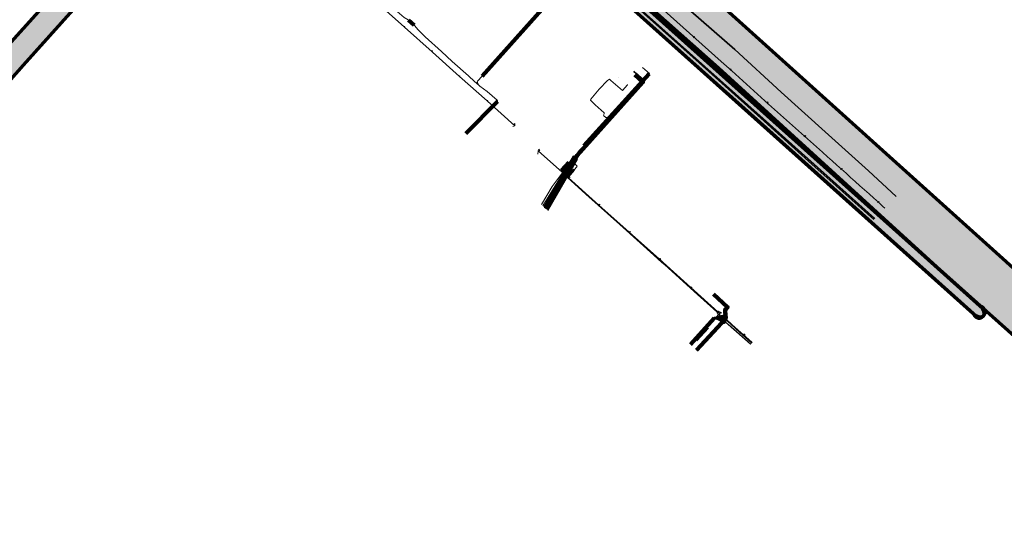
# Model space of a CAD drawing. Extents: x 101660 to 104160, y 476491 to 478824.
# Tile 3 of 15: x 102620 to 103414, y 477045 to 477464. Entities that reach past the tile are written whole.
import ezdxf
from ezdxf.lldxf.tags import DXFTag

# ---------------------------------------------------------------- set-up
doc = ezdxf.new("R2010")
doc.units = 0
doc.header["$LTSCALE"] = 0.5
for name, color, linetype, lineweight in [('B-WE-KL-BUISLEIDING GEVAARLIJKE INHOUD-G', 20, 'Continuous', 35), ('B-WE-KL-DATA-G', 90, 'KL-DATA-N', 18), ('B-WE-KL-DATA_HULPSTUK-S', 90, 'Continuous', 25), ('B-WE-KL-DATA_KABELBED-G', 90, 'Continuous', 100), ('B-WE-KL-DATA_MANTELBUIS-G', 90, 'Continuous', 100), ('B-WE-KL-ET_HS-G', 10, 'KL-HS-N', 18), ('B-WE-KL-ET_LS-G', 190, 'KL-LS-N', 18), ('B-WE-KL-ET_LS_HULPSTUK-S', 190, 'Continuous', 25), ('B-WE-KL-ET_LS_MANTELBUIS-G', 190, 'Continuous', 100), ('B-WE-KL-ET_MS-G', 130, 'KL-MS-N', 18), ('B-WE-KL-ET_MS_HULPSTUK-S', 130, 'Continuous', 25), ('B-WE-KL-ET_MS_MANTELBUIS-G', 130, 'Continuous', 100), ('B-WE-KL-GAS_LD-G', 50, 'KL-GAS-LD-N', 18), ('B-WE-KL-GAS_LD_HULPSTUK-S', 50, 'Continuous', 25), ('B-WE-KL-GAS_LD_MANTELBUIS-G', 50, 'Continuous', 100), ('B-WE-KL-OVERIG-G', 8, 'Continuous', 18), ('B-WE-KL-WATER-G', 170, 'KL-WATER-N', 18), ('B-WE-KL-WATER_HULPSTUK-S', 170, 'Continuous', 25), ('B-WE-OG-INFO-G', 7, 'Continuous', 18)]:
    doc.layers.add(name, color=color, linetype=linetype, lineweight=lineweight)
doc.layers.add('B-WE-OG-INFO_EIS VOORZORGSMAATREGEL-GV', color=7, linetype='Continuous', lineweight=70, true_color=0xfa194b)
doc.layers.add('B-WE-OG-INFO_EIS VOORZORGSMAATREGEL-V', color=7, linetype='Continuous', lineweight=18, true_color=0xfa194b, transparency=0.8)
doc.styles.add('NLCS-ISO', font='NLCS-ISO.ttf')
tags = doc.linetypes.add('KL-DATA-N', pattern='A,4,-1,[101,NLCS.SHX,S=0.5,R=0,X=0,Y=0],-1,4,-1,["D",Standard,S=1,R=0,X=-0.25,Y=-0.5],-1.5', length=12.5).pattern_tags.tags
tags[18] = DXFTag(74, 10)
tags = doc.linetypes.add('KL-GAS-LD-N', pattern='A,4,-1,[69,NLCS.SHX,S=0.5,R=0,X=0,Y=0],-1,4,-1,["L",Standard,S=1,R=0,X=0.25,Y=-0.5],-2', length=13).pattern_tags.tags
tags[18] = DXFTag(74, 10)
tags = doc.linetypes.add('KL-HS-N', pattern='A,4,-1,[103,NLCS.SHX,S=0.75,R=0,X=0,Y=0],-1,4,-1,["H",Standard,S=1,R=0,X=0,Y=-0.5],-2', length=13).pattern_tags.tags
tags[18] = DXFTag(74, 10)
tags = doc.linetypes.add('KL-LS-N', pattern='A,4,-1,[103,NLCS.SHX,S=0.75,R=0,X=0,Y=0],-1,4,-1,["L",Standard,S=1,R=0,X=0,Y=-0.5],-2', length=13).pattern_tags.tags
tags[18] = DXFTag(74, 10)
tags = doc.linetypes.add('KL-MS-N', pattern='A,4,-1,[103,NLCS.SHX,S=0.75,R=0,X=0,Y=0],-1,4,-1,["M",Standard,S=1,R=0,X=0,Y=-0.5],-2', length=13).pattern_tags.tags
tags[18] = DXFTag(74, 10)
doc.linetypes.add('KL-WATER-N', pattern='A,7,-0.5,[168,NLCS.SHX,S=0.75,R=0,X=0.75,Y=0],-2', length=9.5)

# ---------------------------------------------------------------- blocks, each defined once
blk = doc.blocks.new('SKL-WTB_HULP_OVERIG-SO')
at = {"color": 0, "linetype": 'ByBlock', "lineweight": 18}
for points in [[(-0.1, 0.1), (0.1, -0.1)], [(0.1, 0.1), (-0.1, -0.1)]]:
    blk.add_lwpolyline(points, dxfattribs=at)
at = {"color": 0, "linetype": 'ByBlock', "lineweight": 18, "style": 'NLCS-ISO', "flags": 1}
for tag, p in [('TYPE', (1.5, 0)), ('LABEL', (1.5, -1.5)), ('OMSCHRIJVING', (1.5, -3))]:
    blk.add_attdef(tag, p, '', height=1, dxfattribs=at)
blk = doc.blocks.new('SKL-WTB_HULP_MOF-SO')
at = {"linetype": 'ByBlock', "lineweight": 18}
h = blk.add_hatch(color=0, dxfattribs=at)
h.dxf.hatch_style = 1
h.paths.add_polyline_path([(-0.5625, 0, 1), (0.5625, 0, 1)])
at = {"color": 0, "linetype": 'ByBlock', "lineweight": 18}
blk.add_circle((0, 0), 0.5625, dxfattribs=at)
at = {"color": 0, "linetype": 'ByBlock', "lineweight": 18, "style": 'NLCS-ISO', "flags": 1}
for tag, p in [('TYPE', (1.5, 0)), ('OMSCHRIJVING', (1.5, -3)), ('LABEL', (1.5, -1.5))]:
    blk.add_attdef(tag, p, '', height=1, dxfattribs=at)

msp = doc.modelspace()

# ---------------------------------------------------------------- hatches: boundary and pattern name
at = {"layer": 'B-WE-OG-INFO_EIS VOORZORGSMAATREGEL-V'}
for points in [[(104160.45, 477619.02), (104160.45, 477679.03), (103814.95, 477292.73), (103629.83, 477082.11), (103622.7, 477087.94), (103612.91, 477091.75), (103585.48, 477115.25), (102908.87, 477724.27), (102901.12, 477729.52), (102886.52, 477736.04), (102868.93, 477740.69), (102798.18, 477806.22), (102271.12, 478277.61), (102241.41, 478301.72), (102133.04, 478398.2), (102103.41, 478427.71), (101901.05, 478609.39), (101660.45, 478824.08), (101660.45, 478770.47), (101874.4, 478579.56), (102076, 478398.57), (102106.37, 478368.39), (102215.14, 478271.56), (102244.51, 478247.74), (102771.47, 477776.44), (102843.91, 477709.38), (102853.96, 477703.54), (102879.43, 477695.7), (102888.39, 477689.06), (102983.02, 477602.72), (103183.42, 477424.59), (103359.73, 477264.17), (103589.9, 477058.82), (103585.59, 477047.42), (103586.48, 477034.16), (103438.58, 476869.43), (103379.93, 476806.4), (103182.63, 476583.86), (103098.34, 476491.11), (103154.67, 476491.11), (103190.27, 476530.61), (103204.22, 476544.32), (103412.24, 476779.66), (103470.73, 476841.97), (103576.02, 476961.32), (103620.6, 477009.49), (103628.04, 477022.42), (103628.4, 477036.49), (103637.29, 477037.7), (103644.56, 477040.58), (103653.69, 477048.34), (103844.81, 477266.11)], [(102908.01, 477657.35), (103078.59, 477504.64), (103100.53, 477484.9), (103389.07, 477226.62), (103389.2, 477226.22), (103389.2, 477226.22), (103389.42, 477225.76), (103389.42, 477225.76), (103389.69, 477225.34), (103389.69, 477225.34), (103390.03, 477224.94), (103390.03, 477224.94), (103390.87, 477224.06), (103390.87, 477224.06), (103391.24, 477223.72), (103391.24, 477223.71), (103391.65, 477223.42), (103391.65, 477223.42), (103392.1, 477223.18), (103392.1, 477223.18), (103392.57, 477223), (103392.57, 477223), (103393.06, 477222.88), (103393.06, 477222.88), (103393.56, 477222.83), (103393.56, 477222.83), (103394.07, 477222.83), (103394.07, 477222.83), (103394.57, 477222.9), (103394.57, 477222.9), (103395.06, 477223.04), (103395.06, 477223.04), (103395.52, 477223.23), (103395.52, 477223.23), (103395.96, 477223.48), (103395.96, 477223.48), (103396.37, 477223.79), (103396.37, 477223.79), (103396.73, 477224.14), (103396.73, 477224.14), (103397.04, 477224.53), (103397.04, 477224.53), (103397.3, 477224.97), (103397.3, 477224.97), (103397.51, 477225.43), (103397.51, 477225.43), (103397.66, 477225.91), (103397.66, 477225.91), (103397.74, 477226.41), (103397.74, 477226.41), (103397.76, 477226.92), (103397.76, 477226.92), (103397.71, 477227.42), (103397.71, 477227.42), (103397.61, 477227.91), (103397.61, 477227.92), (103397.44, 477228.39), (103397.44, 477228.39), (103397.21, 477228.84), (103397.21, 477228.84), (103396.93, 477229.26), (103396.93, 477229.26), (103396.82, 477229.39), (103396.79, 477229.54), (103396.79, 477229.54), (103396.63, 477230.02), (103396.63, 477230.02), (103396.42, 477230.48), (103396.42, 477230.48), (103396.15, 477230.91), (103396.14, 477230.91), (103395.82, 477231.29), (103395.82, 477231.3), (103395.59, 477231.52), (103395.59, 477231.52), (103105.88, 477490.85), (103083.94, 477510.59), (102913.37, 477663.29), (102909.74, 477666.62), (102909.74, 477666.62), (102904.54, 477671.04), (102904.54, 477671.04), (102900.39, 477674.33), (102900.39, 477674.33), (102894.36, 477678.87), (102839.83, 477725.53), (102819.54, 477745.97), (102819.54, 477745.97), (102797.32, 477766.06), (102797.32, 477766.06), (102772.76, 477787.87), (102653.14, 477894.82), (102653.14, 477894.82), (102652.75, 477895.13), (102652.75, 477895.13), (102652.31, 477895.39), (102652.31, 477895.39), (102651.85, 477895.59), (102651.85, 477895.59), (102651.37, 477895.74), (102651.36, 477895.74), (102650.87, 477895.82), (102650.86, 477895.82), (102650.75, 477895.82), (102650.27, 477896.06), (102650.27, 477896.06), (102649.79, 477896.22), (102649.79, 477896.22), (102649.3, 477896.32), (102649.3, 477896.32), (102648.79, 477896.36), (102648.79, 477896.36), (102648.29, 477896.33), (102648.29, 477896.33), (102647.79, 477896.24), (102647.79, 477896.24), (102647.31, 477896.09), (102647.31, 477896.09), (102646.85, 477895.88), (102646.85, 477895.88), (102646.42, 477895.61), (102646.42, 477895.61), (102646.03, 477895.29), (102646.03, 477895.29), (102645.68, 477894.93), (102645.68, 477894.92), (102645.38, 477894.52), (102645.38, 477894.52), (102645.14, 477894.08), (102645.14, 477894.07), (102644.95, 477893.61), (102644.95, 477893.6), (102644.82, 477893.12), (102644.82, 477893.12), (102644.76, 477892.62), (102644.76, 477892.61), (102644.76, 477892.11), (102644.76, 477892.11), (102644.82, 477891.61), (102644.82, 477891.61), (102644.95, 477891.12), (102644.95, 477891.12), (102645.14, 477890.65), (102645.14, 477890.65), (102645.38, 477890.21), (102645.38, 477890.2), (102645.68, 477889.8), (102645.68, 477889.8), (102646.03, 477889.43), (102646.03, 477889.43), (102646.35, 477889.16), (102646.35, 477889.16), (102647.08, 477888.61), (102647.08, 477888.61), (102647.5, 477888.34), (102647.5, 477888.34), (102647.95, 477888.12), (102647.96, 477888.11), (102648.16, 477888.04), (102648.16, 477888.04), (102648.65, 477887.9), (102648.65, 477887.9), (102648.93, 477887.85), (102767.43, 477781.9), (102791.97, 477760.12), (102814.1, 477740.1), (102834.27, 477719.78), (102834.27, 477719.78), (102834.51, 477719.56), (102834.51, 477719.56), (102889.25, 477672.71), (102889.25, 477672.71), (102895.54, 477667.97), (102899.52, 477664.81), (102904.39, 477660.68), (102908.01, 477657.35)], [(102907.99, 477657.39), (103078.6, 477504.59), (103100.54, 477484.87), (103216.95, 477380.76), (103391.57, 477224.34), (103391.57, 477224.34), (103391.97, 477224.03), (103391.97, 477224.03), (103392.4, 477223.77), (103392.4, 477223.77), (103392.86, 477223.56), (103392.87, 477223.56), (103393.35, 477223.42), (103393.35, 477223.42), (103393.85, 477223.34), (103393.85, 477223.34), (103394.35, 477223.32), (103394.36, 477223.32), (103394.86, 477223.37), (103394.86, 477223.37), (103395.35, 477223.48), (103395.35, 477223.48), (103395.83, 477223.65), (103395.83, 477223.65), (103396.28, 477223.88), (103396.28, 477223.88), (103396.7, 477224.16), (103396.7, 477224.16), (103397.07, 477224.5), (103397.08, 477224.5), (103397.41, 477224.88), (103397.41, 477224.88), (103397.69, 477225.3), (103397.69, 477225.3), (103397.92, 477225.75), (103397.92, 477225.75), (103398.09, 477226.23), (103398.09, 477226.23), (103398.19, 477226.72), (103398.19, 477226.72), (103398.24, 477227.22), (103398.24, 477227.22), (103398.22, 477227.73), (103398.22, 477227.73), (103398.14, 477228.23), (103398.14, 477228.23), (103397.99, 477228.71), (103397.99, 477228.71), (103397.78, 477229.17), (103397.78, 477229.17), (103397.52, 477229.61), (103397.52, 477229.61), (103397.21, 477230), (103397.21, 477230), (103396.91, 477230.3), (103396.91, 477230.3), (103222.28, 477386.73), (103105.88, 477490.83), (103083.94, 477510.54), (102913.35, 477663.33), (102909.81, 477666.62), (102909.81, 477666.62), (102904.57, 477671.07), (102904.57, 477671.07), (102900.44, 477674.3), (102900.44, 477674.3), (102894.36, 477678.87), (102839.83, 477725.53), (102819.54, 477745.97), (102819.54, 477745.97), (102797.29, 477766.08), (102797.29, 477766.08), (102772.75, 477787.83), (102651.91, 477895.92), (102651.91, 477895.92), (102651.51, 477896.23), (102651.51, 477896.23), (102651.08, 477896.49), (102651.08, 477896.49), (102650.61, 477896.7), (102650.61, 477896.7), (102650.13, 477896.84), (102650.13, 477896.84), (102649.63, 477896.92), (102649.63, 477896.92), (102649.12, 477896.94), (102649.12, 477896.94), (102648.62, 477896.89), (102648.62, 477896.89), (102648.13, 477896.78), (102648.12, 477896.78), (102647.65, 477896.61), (102647.65, 477896.61), (102647.2, 477896.38), (102647.2, 477896.38), (102646.78, 477896.1), (102646.78, 477896.09), (102646.4, 477895.76), (102646.4, 477895.76), (102646.07, 477895.38), (102646.07, 477895.38), (102645.79, 477894.96), (102645.79, 477894.96), (102645.56, 477894.51), (102645.56, 477894.51), (102645.39, 477894.03), (102645.39, 477894.03), (102645.29, 477893.54), (102645.28, 477893.54), (102645.24, 477893.03), (102645.24, 477893.03), (102645.26, 477892.53), (102645.26, 477892.53), (102645.35, 477892.03), (102645.35, 477892.03), (102645.49, 477891.55), (102645.49, 477891.54), (102645.7, 477891.08), (102645.7, 477891.08), (102645.96, 477890.65), (102645.96, 477890.65), (102646.27, 477890.26), (102646.28, 477890.26), (102646.57, 477889.96), (102646.57, 477889.96), (102767.42, 477781.87), (102767.42, 477781.87), (102791.98, 477760.11), (102814.1, 477740.11), (102834.27, 477719.78), (102834.27, 477719.78), (102834.51, 477719.56), (102834.51, 477719.56), (102889.26, 477672.7), (102889.26, 477672.7), (102895.61, 477667.93), (102899.58, 477664.82), (102904.43, 477660.7), (102907.99, 477657.39)], [(102899.59, 477664.84), (102904.43, 477660.73), (102907.99, 477657.39), (102907.99, 477657.39), (103078.59, 477504.61), (103100.54, 477484.85), (103216.96, 477380.77), (103390.22, 477225.56), (103390.22, 477225.56), (103390.62, 477225.25), (103390.62, 477225.25), (103391.05, 477224.99), (103391.05, 477224.99), (103391.52, 477224.79), (103391.52, 477224.79), (103392, 477224.64), (103392, 477224.64), (103392.4, 477224.58), (103392.48, 477224.52), (103392.48, 477224.52), (103392.92, 477224.26), (103392.92, 477224.26), (103393.38, 477224.07), (103393.38, 477224.07), (103393.87, 477223.93), (103393.87, 477223.93), (103394.37, 477223.85), (103394.37, 477223.85), (103394.87, 477223.84), (103394.88, 477223.84), (103395.38, 477223.9), (103395.38, 477223.9), (103395.87, 477224.01), (103395.87, 477224.01), (103396.34, 477224.19), (103396.34, 477224.19), (103396.79, 477224.42), (103396.79, 477224.42), (103397.21, 477224.71), (103397.21, 477224.71), (103397.58, 477225.05), (103397.58, 477225.05), (103397.91, 477225.44), (103397.91, 477225.44), (103398.19, 477225.86), (103398.19, 477225.86), (103398.41, 477226.31), (103398.41, 477226.32), (103398.57, 477226.79), (103398.57, 477226.79), (103398.67, 477227.29), (103398.67, 477227.29), (103398.71, 477227.79), (103398.71, 477227.79), (103398.68, 477228.3), (103398.68, 477228.3), (103398.59, 477228.8), (103398.59, 477228.8), (103398.44, 477229.28), (103398.44, 477229.28), (103398.23, 477229.74), (103398.23, 477229.74), (103397.96, 477230.17), (103397.96, 477230.17), (103397.64, 477230.56), (103397.64, 477230.56), (103397.34, 477230.85), (103397.34, 477230.85), (103396.43, 477231.65), (103396.43, 477231.65), (103396.03, 477231.95), (103396.03, 477231.96), (103395.59, 477232.21), (103395.59, 477232.21), (103395.13, 477232.41), (103395.13, 477232.41), (103394.64, 477232.54), (103394.64, 477232.54), (103394.37, 477232.58), (103222.3, 477386.73), (103105.87, 477490.82), (103083.93, 477510.57), (102913.36, 477663.32), (102909.68, 477666.76), (102909.68, 477666.76), (102904.56, 477671.1), (102904.56, 477671.1), (102900.44, 477674.3), (102900.44, 477674.3), (102894.36, 477678.86), (102839.83, 477725.53), (102819.54, 477745.97), (102819.54, 477745.97), (102797.29, 477766.08), (102797.29, 477766.08), (102772.78, 477787.81), (102654.34, 477893.75), (102654.19, 477894.21), (102654.19, 477894.21), (102654.09, 477894.44), (102654.09, 477894.44), (102653.85, 477894.88), (102653.85, 477894.88), (102653.7, 477895.09), (102653.7, 477895.09), (102653.38, 477895.48), (102653.38, 477895.48), (102652.53, 477896.3), (102652.53, 477896.3), (102652.15, 477896.63), (102652.15, 477896.63), (102651.73, 477896.91), (102651.72, 477896.91), (102651.27, 477897.13), (102651.27, 477897.13), (102650.79, 477897.29), (102650.79, 477897.29), (102650.3, 477897.39), (102650.29, 477897.39), (102649.79, 477897.43), (102649.79, 477897.43), (102649.29, 477897.4), (102649.29, 477897.4), (102648.79, 477897.31), (102648.79, 477897.31), (102648.31, 477897.16), (102648.31, 477897.16), (102647.85, 477896.95), (102647.85, 477896.95), (102647.42, 477896.68), (102647.42, 477896.68), (102647.03, 477896.36), (102647.03, 477896.36), (102646.68, 477895.99), (102646.68, 477895.99), (102646.38, 477895.59), (102646.38, 477895.58), (102646.14, 477895.14), (102646.14, 477895.14), (102645.95, 477894.67), (102645.95, 477894.67), (102645.82, 477894.18), (102645.82, 477894.18), (102645.76, 477893.68), (102645.76, 477893.68), (102645.76, 477893.18), (102645.76, 477893.18), (102645.82, 477892.67), (102645.82, 477892.67), (102645.95, 477892.19), (102645.95, 477892.18), (102646.14, 477891.72), (102646.14, 477891.71), (102646.38, 477891.27), (102646.38, 477891.27), (102646.57, 477891.01), (102646.61, 477890.84), (102646.61, 477890.84), (102646.76, 477890.36), (102646.76, 477890.35), (102646.98, 477889.9), (102646.98, 477889.9), (102647.25, 477889.47), (102647.25, 477889.47), (102647.58, 477889.08), (102647.58, 477889.08), (102647.81, 477888.86), (102647.81, 477888.86), (102767.44, 477781.84), (102767.44, 477781.84), (102791.98, 477760.1), (102814.1, 477740.11), (102834.27, 477719.78), (102834.27, 477719.78), (102834.51, 477719.56), (102834.51, 477719.56), (102889.26, 477672.7), (102889.26, 477672.7), (102895.61, 477667.92), (102899.59, 477664.84)], [(102335.64, 477110.48), (102335.65, 477110.48), (102336.89, 477110.68), (102336.89, 477110.68), (102338.11, 477111.03), (102338.11, 477111.03), (102339.27, 477111.53), (102339.27, 477111.53), (102340.36, 477112.17), (102340.36, 477112.17), (102341.36, 477112.95), (102341.36, 477112.95), (102342.11, 477113.68), (102342.11, 477113.68), (102363.79, 477137.35), (102363.79, 477137.35), (102381.31, 477157.13), (102402.32, 477180.46), (102444.99, 477227.27), (102444.99, 477227.27), (102526.9, 477320.29), (102552.65, 477347.9), (102552.65, 477347.9), (102622.82, 477426.75), (102684.26, 477495.37), (102684.26, 477495.37), (102724.98, 477541.79), (102748.35, 477567.3), (102748.35, 477567.3), (102755.38, 477575.08), (102755.38, 477575.08), (102765.03, 477586.15), (102803.62, 477628.67), (102803.62, 477628.67), (102826.34, 477654.53), (102826.34, 477654.53), (102835.61, 477665.76), (102835.61, 477665.76), (102836.35, 477666.78), (102836.35, 477666.78), (102836.96, 477667.89), (102836.96, 477667.89), (102837.42, 477669.07), (102837.42, 477669.07), (102837.73, 477670.29), (102837.73, 477670.29), (102837.88, 477671.55), (102837.88, 477671.55), (102837.87, 477672.81), (102837.87, 477672.81), (102837.71, 477674.06), (102837.71, 477674.07), (102837.38, 477675.29), (102837.38, 477675.29), (102836.91, 477676.46), (102836.91, 477676.46), (102836.29, 477677.56), (102836.29, 477677.56), (102835.54, 477678.58), (102835.54, 477678.58), (102834.66, 477679.49), (102834.66, 477679.49), (102833.68, 477680.28), (102833.68, 477680.28), (102832.6, 477680.95), (102832.6, 477680.95), (102831.45, 477681.47), (102831.45, 477681.47), (102830.24, 477681.84), (102830.24, 477681.84), (102829, 477682.06), (102829, 477682.06), (102827.73, 477682.12), (102827.73, 477682.12), (102826.47, 477682.02), (102826.47, 477682.02), (102825.24, 477681.76), (102825.24, 477681.76), (102824.04, 477681.35), (102824.04, 477681.35), (102822.91, 477680.79), (102822.91, 477680.79), (102821.85, 477680.09), (102821.85, 477680.09), (102820.9, 477679.26), (102820.9, 477679.26), (102820.19, 477678.49), (102820.19, 477678.49), (102811.22, 477667.62), (102788.75, 477642.04), (102750.16, 477599.52), (102750.16, 477599.52), (102740.36, 477588.29), (102733.51, 477580.71), (102710.01, 477555.05), (102710.01, 477555.05), (102669.25, 477508.59), (102607.9, 477440.07), (102537.79, 477361.29), (102511.99, 477333.62), (102511.99, 477333.62), (102430.16, 477240.69), (102387.47, 477193.85), (102387.47, 477193.85), (102366.45, 477170.52), (102366.45, 477170.52), (102348.98, 477150.8), (102327.36, 477127.19), (102327.36, 477127.19), (102326.57, 477126.21), (102326.57, 477126.21), (102325.9, 477125.13), (102325.9, 477125.13), (102325.38, 477123.98), (102325.38, 477123.98), (102325.01, 477122.77), (102325.01, 477122.77), (102324.79, 477121.53), (102324.79, 477121.53), (102324.74, 477120.27), (102324.74, 477120.26), (102324.84, 477119.01), (102324.84, 477119), (102325.1, 477117.77), (102325.1, 477117.77), (102325.51, 477116.57), (102325.51, 477116.57), (102326.07, 477115.44), (102326.07, 477115.44), (102326.77, 477114.39), (102326.77, 477114.39), (102327.6, 477113.43), (102327.6, 477113.43), (102328.54, 477112.59), (102328.54, 477112.59), (102329.58, 477111.87), (102329.58, 477111.87), (102330.7, 477111.29), (102330.7, 477111.29), (102331.89, 477110.85), (102331.89, 477110.85), (102333.12, 477110.57), (102333.12, 477110.57), (102334.38, 477110.45), (102334.38, 477110.45)]]:
    msp.add_hatch(color=256, dxfattribs=at).paths.add_polyline_path(points)

# ---------------------------------------------------------------- linework, layer by layer
at = {"layer": 'B-WE-KL-BUISLEIDING GEVAARLIJKE INHOUD-G', "flags": 128}
msp.add_lwpolyline([(103326.95, 477320.87), (103304.42, 477341.54), (103269.53, 477373.09), (103234.19, 477405.19), (103196.73, 477439.52), (103161.21, 477470.3), (103119.87, 477507.53), (103069.1, 477552.99), (103032.1, 477585.97), (102996.28, 477617.69), (102959.93, 477651.02), (102924.56, 477683.73), (102907.05, 477699.27)], dxfattribs=at)
at = {"layer": 'B-WE-KL-DATA-G', "flags": 128}
for points in [[(102851.1, 477710.62), (102891.9, 477675.7), (102898, 477671.1), (102902.1, 477667.9), (102907.1, 477663.7), (102910.7, 477660.4), (103016.7, 477565.3), (103081.3, 477507.6), (103103.2, 477487.9), (103309.49, 477303.17)], [(102851.1, 477710.62), (102891.9, 477675.7), (102898, 477671.1), (102902.1, 477667.9), (102907.1, 477663.7), (102910.7, 477660.4), (103016.7, 477565.3), (103081.3, 477507.6), (103103.2, 477487.9), (103309.49, 477303.17)], [(102851.1, 477710.62), (102891.9, 477675.7), (102898, 477671.1), (102902.1, 477667.9), (102907.1, 477663.7), (102910.7, 477660.4), (103016.7, 477565.3), (103081.3, 477507.6), (103103.2, 477487.9), (103309.49, 477303.17)], [(102851.1, 477710.62), (102891.9, 477675.7), (102898, 477671.1), (102902.1, 477667.9), (102907.1, 477663.7), (102910.7, 477660.4), (103016.7, 477565.3), (103081.3, 477507.6), (103103.2, 477487.9), (103309.49, 477303.17)], [(103109.95, 477411.24), (103110.2, 477411.02), (103105.98, 477406.31), (103096.79, 477414.53), (103095.53, 477415.46), (103093.91, 477414.36), (103087.16, 477407.42), (103080.45, 477399.39), (103080.14, 477398.59), (103084.06, 477394.91), (103091.39, 477388.38), (103091.32, 477387.64), (103091.14, 477387.06), (103090.72, 477386.51), (103090.96, 477385.94), (103092.7, 477384.52), (103093.07, 477384.54), (103094.81, 477382.91), (103094.7, 477382.23), (103094.5, 477381.49), (103088.37, 477374.51), (103078.31, 477363.46), (103070.8, 477354.99), (103065.72, 477349.2), (103066.06, 477348.81), (103069.42, 477345.5), (103069.19, 477344.98), (103067.03, 477342.56), (103062.35, 477337.17), (103061.64, 477336.38), (103076.59, 477322.94), (103103.93, 477298.37), (103131.23, 477273.71), (103137.88, 477267.84), (103139.09, 477266.52), (103140.23, 477265.76), (103163.94, 477244.43), (103182.27, 477227.99), (103182.43, 477227.16), (103183.15, 477225.96), (103184.84, 477224.5), (103187.39, 477222.34), (103188.06, 477221.64), (103189.24, 477221.36), (103190.59, 477220.62), (103200.57, 477211.64), (103210.47, 477202.8)], [(103061.97, 477337.5), (103066.66, 477342.89)], [(103062.73, 477336.85), (103067.41, 477342.23)], [(103066.66, 477342.89), (103067.41, 477342.23)], [(103061.97, 477337.5), (103062.73, 477336.85)], [(103160.88, 477201.6), (103179.8, 477223.2), (103179.8, 477223.3), (103180, 477223.4), (103180.1, 477223.5), (103180.3, 477223.6), (103180.4, 477223.6), (103180.5, 477223.6), (103180.7, 477223.7), (103180.8, 477223.7), (103181, 477223.7), (103181.1, 477223.7), (103182.7, 477223.5), (103189.3, 477219.7), (103191.5, 477217.8), (103209.56, 477201.88)], [(103184.51, 477224.12), (103185.16, 477224.88)], [(103184.51, 477224.12), (103187.06, 477221.96)], [(103185.16, 477224.88), (103187.71, 477222.73)], [(103187.06, 477221.96), (103187.71, 477222.73)]]:
    msp.add_lwpolyline(points, dxfattribs=at)
at = {"layer": 'B-WE-KL-DATA_KABELBED-G', "flags": 128}
for points in [[(103044.35, 477311.08), (103068, 477351.93), (103069.51, 477354.06), (103122.52, 477413.13), (103116.01, 477419.16)], [(103044.35, 477311.08), (103067.96, 477351.85)], [(103179.45, 477242.25), (103190.84, 477231.73), (103188.88, 477229.49), (103188.94, 477228.36), (103189.32, 477222.53), (103169.38, 477200.91)], [(103188.94, 477228.34), (103189.32, 477222.58)], [(103165.78, 477197), (103169.38, 477200.91)]]:
    msp.add_lwpolyline(points, dxfattribs=at)
at = {"layer": 'B-WE-KL-DATA_MANTELBUIS-G', "flags": 128}
for points in [[(103044.35, 477311.08), (103067.96, 477351.85)], [(103188.94, 477228.34), (103189.32, 477222.58)]]:
    msp.add_lwpolyline(points, dxfattribs=at)
at = {"layer": 'B-WE-KL-ET_HS-G', "flags": 128}
for points in [[(102851.1, 477710.63), (102891.86, 477675.74), (102898.04, 477671.1), (102902.11, 477667.94), (102907.09, 477663.72), (102910.66, 477660.37), (103016.74, 477565.36), (103081.26, 477507.59), (103103.2, 477487.84), (103219.63, 477383.76), (103309.55, 477303.23)], [(102851.1, 477710.63), (102891.85, 477675.75), (102897.99, 477671.13), (102902.06, 477667.9), (102907.04, 477663.67), (102910.68, 477660.33), (103016.72, 477565.39), (103081.27, 477507.61), (103103.21, 477487.88), (103219.62, 477383.7), (103309.54, 477303.22)], [(102851.1, 477710.63), (102891.86, 477675.74), (102898.04, 477671.1), (102902.11, 477667.92), (102907.09, 477663.69), (102910.66, 477660.37), (103016.72, 477565.34), (103081.27, 477507.57), (103103.21, 477487.85), (103219.62, 477383.74), (103309.52, 477303.2)]]:
    msp.add_lwpolyline(points, dxfattribs=at)
at = {"layer": 'B-WE-KL-ET_LS-G', "flags": 128}
for points in [[(102888.61, 477699.89), (102888.41, 477699.67), (102887.77, 477698.96), (102888.19, 477698.43), (102889.9, 477696.61), (102897.73, 477688.28), (102910.25, 477676.44), (102911.33, 477675.33), (102913.83, 477673.1), (102917.55, 477669.77), (102939.91, 477649.76), (102943.63, 477646.42), (102962.26, 477629.75), (102965.99, 477626.42), (103006.97, 477589.74), (103134.52, 477475.61), (103185.81, 477429.69), (103194.2, 477422.18), (103224, 477395.53), (103267.52, 477356.59), (103271.51, 477353), (103275.23, 477349.66), (103278.96, 477346.33), (103282.68, 477342.99), (103286.41, 477339.66), (103290.13, 477336.32), (103293.86, 477332.99), (103297.59, 477329.66), (103301.31, 477326.32), (103305.04, 477322.99), (103308.76, 477319.65), (103312.49, 477316.32), (103316.21, 477312.98), (103317.79, 477311.58)], [(102892.81, 477587.63), (102893.45, 477587.06), (102893.48, 477587.03), (102893.8, 477586.73), (102893.8, 477586.72), (102896.68, 477584.01), (102896.76, 477583.05), (102894.62, 477580.23), (102884.5, 477571.77), (102883.33, 477571.12), (102881.93, 477569.66), (102880.98, 477568.53), (102880.8, 477567.8), (102881.43, 477566.51), (102885.97, 477561.75), (102887.55, 477559.54), (102887.97, 477557.92), (102887.6, 477556.58), (102886.43, 477554.74), (102877.49, 477544.97), (102872.06, 477538.81), (102869.63, 477536.35), (102863.32, 477529.19), (102863.02, 477528.87), (102862.66, 477528.38), (102862.36, 477527.83), (102862.2, 477527.4), (102862.05, 477526.8), (102862.47, 477525.87), (102866.8, 477521.91), (102867.58, 477520.9), (102868.59, 477519.8), (102879.25, 477510.15), (102890.73, 477500.01), (102895.88, 477495.45), (102909.64, 477483.25), (102920.45, 477473.45), (102929.86, 477465.19), (102933.1, 477463.38), (102933.56, 477463.08), (102937.92, 477459.23), (102938.54, 477458.46), (102940.91, 477455.53), (102946.91, 477449.59), (102959.93, 477437.92), (102968.71, 477429.86), (102981.83, 477418.34), (102986.62, 477413.79), (102990.24, 477410.67), (102990.24, 477410.66), (102990.25, 477410.66), (102991, 477410.01)], [(102865.9, 477514.24), (102884.66, 477498.28), (102885.94, 477497.11), (102906.75, 477478.32), (102908.05, 477477.17), (102930.23, 477457.46), (102952.57, 477437.59), (102952.72, 477437.46), (102974.63, 477417.68), (102997.02, 477397.97), (102997.19, 477397.82), (103019.18, 477378.01)], [(102990.24, 477410.66), (102989.07, 477412.76), (102988.92, 477413.1), (102988.9, 477413.28), (102988.88, 477413.46), (102989.21, 477413.98), (102992.74, 477417.93), (103054.75, 477487.24), (103055.71, 477488.39)], [(103163.24, 477449.9), (103163.86, 477449.9), (103164.15, 477449.62), (103163.46, 477448.89)], [(103115.26, 477421.89), (103117.68, 477419.88), (103123.83, 477414.56), (103070.18, 477355.17), (103067.87, 477353.28), (103049.38, 477320.59), (103044.12, 477311.29)], [(103044.12, 477311.29), (103067.86, 477353.27), (103070.17, 477355.16), (103123.83, 477414.55), (103117.67, 477419.88), (103117.66, 477419.89), (103116.86, 477420.04), (103115.19, 477421.43)], [(103192.8, 477423.43), (103193.43, 477423.8), (103193.88, 477423.42), (103193.09, 477422.46)], [(102979.77, 477371.75), (103005.15, 477397.52), (103005.16, 477397.87), (103005.12, 477398.13), (103005.05, 477398.3), (103004.85, 477398.59), (102996.99, 477405.65), (102991, 477410.01)], [(103222.47, 477396.89), (103223.16, 477397.36), (103223.56, 477396.98), (103222.91, 477395.71)], [(103253.59, 477369.05), (103253.89, 477369.68), (103253.43, 477370.11), (103252.43, 477369.27)], [(103063.24, 477349), (103056.43, 477341.41)], [(103282.99, 477342.72), (103283.31, 477343.21), (103282.91, 477343.54), (103281.98, 477342.7)], [(103312.82, 477316.03), (103313.19, 477316.46), (103312.75, 477316.83), (103311.83, 477316.13)], [(103161.55, 477247.91), (103161.6, 477247.91), (103161.65, 477247.9), (103162.06, 477247.56), (103161.97, 477246.95)], [(103175.35, 477216.39), (103185.21, 477227.64), (103186.07, 477226.93)], [(103189.68, 477222.04), (103187.99, 477219.89), (103188.09, 477219.1), (103187.64, 477218.6), (103186.72, 477218.77)], [(103164.53, 477204.59), (103165.17, 477205.36), (103174.67, 477215.65), (103175.35, 477216.39)], [(103161.36, 477201.15), (103164.53, 477204.59)], [(103203.96, 477210.15), (103204.82, 477209.64), (103204.67, 477208.65)], [(103165.64, 477197.13), (103170.58, 477202.62)], [(103170.26, 477201.47), (103170.86, 477202.03), (103170.58, 477202.62)]]:
    msp.add_lwpolyline(points, dxfattribs=at)
at = {"layer": 'B-WE-KL-ET_LS_MANTELBUIS-G', "flags": 128}
for points in [[(102992.74, 477417.93), (103054.75, 477487.24)], [(102933.56, 477463.07), (102937.92, 477459.23)], [(102979.76, 477371.75), (103005.15, 477397.52)], [(103067.86, 477353.27), (103044.12, 477311.29)], [(103062.83, 477348.47), (103056.89, 477341.86)], [(103189.32, 477219.71), (103182.69, 477223.49), (103181.99, 477223.58)], [(103186.44, 477224.95), (103189.49, 477222.23)], [(103165.17, 477205.36), (103174.67, 477215.65)]]:
    msp.add_lwpolyline(points, dxfattribs=at)
at = {"layer": 'B-WE-KL-ET_MS-G', "flags": 128}
for points in [[(102878.08, 477686.28), (102898.92, 477669.11), (102936.4, 477635.98), (102981.12, 477595.92), (103011.16, 477568.99), (103057.07, 477527.89), (103108.73, 477481.65), (103167.88, 477428.69), (103217.63, 477384.14), (103258.92, 477347.03), (103258.96, 477346.98)], [(103258.96, 477346.98), (103278.48, 477329.68), (103308.83, 477302.5)], [(103209.45, 477201.77), (103191.4, 477217.68), (103189.25, 477219.49), (103182.71, 477222.98), (103181.91, 477223.29), (103181.77, 477223.34), (103181.55, 477223.42), (103181.33, 477223.45), (103181.1, 477223.46), (103180.88, 477223.43), (103180.66, 477223.37), (103180.45, 477223.28), (103180.26, 477223.16), (103180.08, 477223.02), (103180.02, 477222.94), (103160.99, 477201.5)]]:
    msp.add_lwpolyline(points, dxfattribs=at)
at = {"layer": 'B-WE-KL-ET_MS_MANTELBUIS-G', "flags": 128}
for points in [[(103180.02, 477222.94), (103160.99, 477201.5)], [(103189.25, 477219.49), (103182.71, 477222.98), (103181.91, 477223.29)]]:
    msp.add_lwpolyline(points, dxfattribs=at)
at = {"layer": 'B-WE-KL-GAS_LD-G', "flags": 128}
for points in [[(103122.23, 477424.97), (103127.74, 477420.03), (103111.32, 477401.98), (103074.09, 477360.96)], [(103074.09, 477360.96), (103071.06, 477358.17), (103049.45, 477329.14), (103049.44, 477329.13), (103040.85, 477314.36)]]:
    msp.add_lwpolyline(points, dxfattribs=at)
at = {"layer": 'B-WE-KL-GAS_LD_MANTELBUIS-G', "flags": 128}
msp.add_lwpolyline([(103127.47, 477419.73), (103074.76, 477361.7)], dxfattribs=at)
at = {"layer": 'B-WE-KL-OVERIG-G', "flags": 128}
for points in [[(102930.23, 477457.46), (102930.4, 477457.95), (102929.53, 477458.27)], [(102952.57, 477437.59), (102952.9, 477438.4), (102951.87, 477438.33)], [(102974.63, 477417.68), (102975.08, 477418.05), (102973.99, 477418.49)], [(102997.19, 477397.82), (102997.32, 477398.46), (102996.21, 477398.65)], [(103019.18, 477378.01), (103017.51, 477377.33)], [(103019.18, 477378.01), (103019.15, 477379.78), (103018.27, 477378.87)], [(103038.07, 477357.87), (103037.77, 477355.1)], [(103210.81, 477203.15), (103205.55, 477207.85), (103199.52, 477213.24), (103194.41, 477217.82), (103190.03, 477221.74), (103189.68, 477222.04), (103186.41, 477224.97), (103186.1, 477225.03), (103185.79, 477224.93), (103185.35, 477224.72), (103184.87, 477224.62), (103184.56, 477224.79), (103184.46, 477225.12), (103184.52, 477225.84), (103184.91, 477226.46), (103183.13, 477228.05), (103161.26, 477247.58), (103135.89, 477270.3), (103135.56, 477270.6), (103111.8, 477291.88), (103111.46, 477292.19), (103087, 477314.07), (103062.47, 477335.98), (103038.07, 477357.87), (103037.96, 477357.97)], [(103038.07, 477357.87), (103038.57, 477359.08), (103039.39, 477357.87)], [(103062.47, 477335.98), (103063.04, 477336.69), (103063.99, 477336.16)], [(103086.94, 477314.15), (103087.25, 477314.68), (103088.2, 477314.18)], [(103111.46, 477292.19), (103111.99, 477292.8), (103112.49, 477292.13)], [(103135.89, 477270.3), (103136.43, 477270.96), (103136.96, 477270.24)], [(103183.13, 477228.05), (103183.53, 477228.6), (103184.27, 477227.9)]]:
    msp.add_lwpolyline(points, dxfattribs=at)
at = {"layer": 'B-WE-KL-WATER-G', "flags": 128}
msp.add_lwpolyline([(103117.81, 477419.77), (103118.97, 477418.74), (103123.17, 477415.04), (103068.92, 477354.92), (103066.12, 477352.71), (103041.8, 477313.47)], dxfattribs=at)
at = {"layer": 'B-WE-OG-INFO-G', "flags": 128}
for points in [[(103045.92, 477309.6), (103069.8, 477351.17), (103066.37, 477353.52), (103042.66, 477312.66)], [(103160.88, 477201.6), (103179.8, 477223.2)]]:
    msp.add_lwpolyline(points, dxfattribs=at)
at = {"layer": 'B-WE-OG-INFO_EIS VOORZORGSMAATREGEL-GV', "flags": 128}
for points in [[(103585.48, 477115.25), (102908.87, 477724.27), (102901.12, 477729.52), (102886.52, 477736.04), (102868.93, 477740.69), (102798.18, 477806.22), (102271.12, 478277.61)], [(102244.51, 478247.74), (102771.47, 477776.44), (102843.91, 477709.38), (102853.96, 477703.54), (102879.43, 477695.7), (102888.39, 477689.06), (102983.02, 477602.72), (103183.42, 477424.59), (103359.73, 477264.17), (103589.9, 477058.82)], [(102669.25, 477508.59), (102607.9, 477440.07)], [(102552.65, 477347.9), (102622.82, 477426.75), (102684.26, 477495.37)], [(103100.53, 477484.9), (103389.07, 477226.62), (103389.2, 477226.22), (103389.2, 477226.22), (103389.42, 477225.76), (103389.42, 477225.76), (103389.69, 477225.34), (103389.69, 477225.34), (103390.03, 477224.94), (103390.03, 477224.94), (103390.87, 477224.06), (103390.87, 477224.06), (103391.24, 477223.72), (103391.24, 477223.71), (103391.65, 477223.42), (103391.65, 477223.42), (103392.1, 477223.18), (103392.1, 477223.18), (103392.57, 477223), (103392.57, 477223), (103393.06, 477222.88), (103393.06, 477222.88), (103393.56, 477222.83), (103393.56, 477222.83), (103394.07, 477222.83), (103394.07, 477222.83), (103394.57, 477222.9), (103394.57, 477222.9), (103395.06, 477223.04), (103395.06, 477223.04), (103395.52, 477223.23), (103395.52, 477223.23), (103395.96, 477223.48), (103395.96, 477223.48), (103396.37, 477223.79), (103396.37, 477223.79), (103396.73, 477224.14), (103396.73, 477224.14), (103397.04, 477224.53), (103397.04, 477224.53), (103397.3, 477224.97), (103397.3, 477224.97), (103397.51, 477225.43), (103397.51, 477225.43), (103397.66, 477225.91), (103397.66, 477225.91), (103397.74, 477226.41), (103397.74, 477226.41), (103397.76, 477226.92), (103397.76, 477226.92), (103397.71, 477227.42), (103397.71, 477227.42), (103397.61, 477227.91), (103397.61, 477227.92), (103397.44, 477228.39), (103397.44, 477228.39), (103397.21, 477228.84), (103397.21, 477228.84), (103396.93, 477229.26), (103396.93, 477229.26), (103396.82, 477229.39), (103396.79, 477229.54), (103396.79, 477229.54), (103396.63, 477230.02), (103396.63, 477230.02), (103396.42, 477230.48), (103396.42, 477230.48), (103396.15, 477230.91), (103396.14, 477230.91), (103395.82, 477231.29), (103395.82, 477231.3), (103395.59, 477231.52), (103395.59, 477231.52), (103105.88, 477490.85)], [(103100.54, 477484.87), (103216.95, 477380.76), (103391.57, 477224.34), (103391.57, 477224.34), (103391.97, 477224.03), (103391.97, 477224.03), (103392.4, 477223.77), (103392.4, 477223.77), (103392.86, 477223.56), (103392.87, 477223.56), (103393.35, 477223.42), (103393.35, 477223.42), (103393.85, 477223.34), (103393.85, 477223.34), (103394.35, 477223.32), (103394.36, 477223.32), (103394.86, 477223.37), (103394.86, 477223.37), (103395.35, 477223.48), (103395.35, 477223.48), (103395.83, 477223.65), (103395.83, 477223.65), (103396.28, 477223.88), (103396.28, 477223.88), (103396.7, 477224.16), (103396.7, 477224.16), (103397.07, 477224.5), (103397.08, 477224.5), (103397.41, 477224.88), (103397.41, 477224.88), (103397.69, 477225.3), (103397.69, 477225.3), (103397.92, 477225.75), (103397.92, 477225.75), (103398.09, 477226.23), (103398.09, 477226.23), (103398.19, 477226.72), (103398.19, 477226.72), (103398.24, 477227.22), (103398.24, 477227.22), (103398.22, 477227.73), (103398.22, 477227.73), (103398.14, 477228.23), (103398.14, 477228.23), (103397.99, 477228.71), (103397.99, 477228.71), (103397.78, 477229.17), (103397.78, 477229.17), (103397.52, 477229.61), (103397.52, 477229.61), (103397.21, 477230), (103397.21, 477230), (103396.91, 477230.3), (103396.91, 477230.3), (103222.28, 477386.73), (103105.88, 477490.83)], [(103100.54, 477484.85), (103216.96, 477380.77), (103390.22, 477225.56), (103390.22, 477225.56), (103390.62, 477225.25), (103390.62, 477225.25), (103391.05, 477224.99), (103391.05, 477224.99), (103391.52, 477224.79), (103391.52, 477224.79), (103392, 477224.64), (103392, 477224.64), (103392.4, 477224.58), (103392.48, 477224.52), (103392.48, 477224.52), (103392.92, 477224.26), (103392.92, 477224.26), (103393.38, 477224.07), (103393.38, 477224.07), (103393.87, 477223.93), (103393.87, 477223.93), (103394.37, 477223.85), (103394.37, 477223.85), (103394.87, 477223.84), (103394.88, 477223.84), (103395.38, 477223.9), (103395.38, 477223.9), (103395.87, 477224.01), (103395.87, 477224.01), (103396.34, 477224.19), (103396.34, 477224.19), (103396.79, 477224.42), (103396.79, 477224.42), (103397.21, 477224.71), (103397.21, 477224.71), (103397.58, 477225.05), (103397.58, 477225.05), (103397.91, 477225.44), (103397.91, 477225.44), (103398.19, 477225.86), (103398.19, 477225.86), (103398.41, 477226.31), (103398.41, 477226.32), (103398.57, 477226.79), (103398.57, 477226.79), (103398.67, 477227.29), (103398.67, 477227.29), (103398.71, 477227.79), (103398.71, 477227.79), (103398.68, 477228.3), (103398.68, 477228.3), (103398.59, 477228.8), (103398.59, 477228.8), (103398.44, 477229.28), (103398.44, 477229.28), (103398.23, 477229.74), (103398.23, 477229.74), (103397.96, 477230.17), (103397.96, 477230.17), (103397.64, 477230.56), (103397.64, 477230.56), (103397.34, 477230.85), (103397.34, 477230.85), (103396.43, 477231.65), (103396.43, 477231.65), (103396.03, 477231.95), (103396.03, 477231.96), (103395.59, 477232.21), (103395.59, 477232.21), (103395.13, 477232.41), (103395.13, 477232.41), (103394.64, 477232.54), (103394.64, 477232.54), (103394.37, 477232.58), (103222.3, 477386.73), (103105.87, 477490.82)]]:
    msp.add_lwpolyline(points, dxfattribs=at)

# ---------------------------------------------------------------- block references
at = {"layer": 'B-WE-KL-DATA_HULPSTUK-S', "xscale": 0.2, "yscale": 0.2, "zscale": 0.2}
for p in [(103116.01, 477419.16), (103179.45, 477242.25), (103169.38, 477200.91), (103169.38, 477200.91)]:
    msp.add_blockref('SKL-WTB_HULP_OVERIG-SO', p, dxfattribs=at)
at = {"layer": 'B-WE-KL-ET_LS_HULPSTUK-S', "xscale": 0.2, "yscale": 0.2, "zscale": 0.2}
for name, p in [('SKL-WTB_HULP_OVERIG-SO', (103115.19, 477421.43)), ('SKL-WTB_HULP_OVERIG-SO', (103115.26, 477421.89)), ('SKL-WTB_HULP_MOF-SO', (102990.24, 477410.66)), ('SKL-WTB_HULP_MOF-SO', (102991, 477410.01)), ('SKL-WTB_HULP_OVERIG-SO', (103102.7, 477417)), ('SKL-WTB_HULP_OVERIG-SO', (103186.07, 477226.93)), ('SKL-WTB_HULP_MOF-SO', (103175.35, 477216.39)), ('SKL-WTB_HULP_MOF-SO', (103164.53, 477204.59))]:
    msp.add_blockref(name, p, dxfattribs=at)
at = {"layer": 'B-WE-KL-ET_MS_HULPSTUK-S', "xscale": 0.2, "yscale": 0.2, "zscale": 0.2}
msp.add_blockref('SKL-WTB_HULP_MOF-SO', (103258.96, 477346.98), dxfattribs=at)
at = {"layer": 'B-WE-KL-GAS_LD_HULPSTUK-S', "xscale": 0.2, "yscale": 0.2, "zscale": 0.2}
for p in [(103122.23, 477424.97), (103074.09, 477360.96)]:
    msp.add_blockref('SKL-WTB_HULP_OVERIG-SO', p, dxfattribs=at)
at = {"layer": 'B-WE-KL-WATER_HULPSTUK-S', "xscale": 0.2, "yscale": 0.2, "zscale": 0.2}
for p in [(103117.81, 477419.77), (103118.97, 477418.74), (103123.17, 477415.04), (103123.17, 477415.04), (103066.12, 477352.71), (103066.12, 477352.71)]:
    msp.add_blockref('SKL-WTB_HULP_OVERIG-SO', p, dxfattribs=at)

doc.saveas('drawing.dxf')
